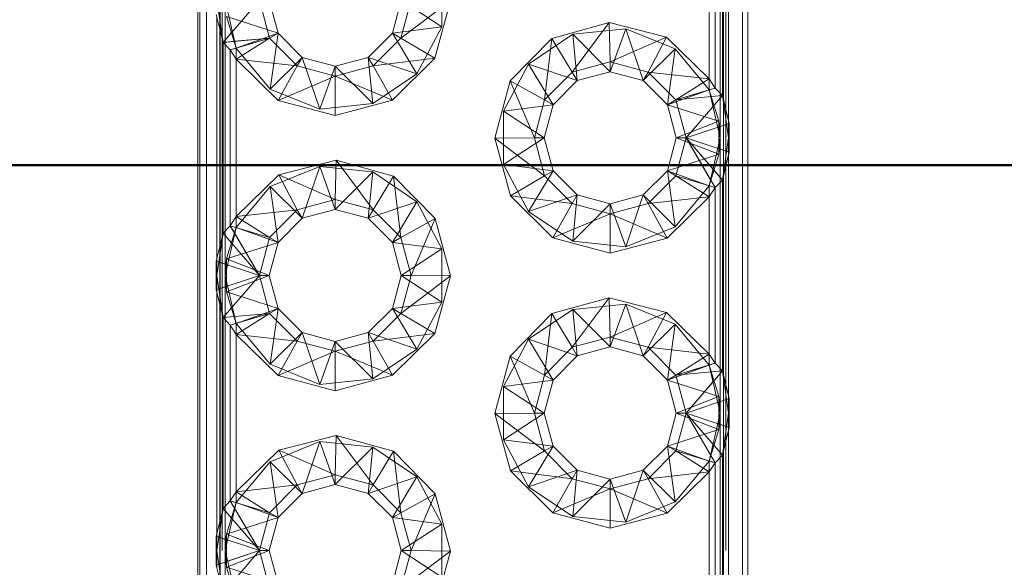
# Paper-space layout 'Layout1' of a CAD drawing. Extents: x -2 to 1033, y -36 to 596.
# Tile 18 of 89: x 85.267 to 87.057, y 299.461 to 300.456. Entities that reach past the tile are written whole.
import ezdxf

# ---------------------------------------------------------------- set-up
doc = ezdxf.new("R2010")
doc.units = 0
doc.linetypes.add('ACAD_ISO02W100', pattern=[15, 12, -3])
doc.layers.add('SS_1.ET-HALA_TaO-JD-LAVKA-ZEBRIK', color=9, linetype='CONTINUOUS', lineweight=13)
doc.layers.add('SS_2.ET-HALA_TaO-VESTAVBA_A1÷B2-P.NOSNIK', color=172, linetype='CONTINUOUS', lineweight=50)

psp = doc.layouts.get("Layout1")

# ---------------------------------------------------------------- linework, layer by layer
at = {"layer": 'SS_1.ET-HALA_TaO-JD-LAVKA-ZEBRIK', "color": 5, "linetype": 'Continuous', "ltscale": 0.25}
for p, q in [((85.5907, 302.4914), (85.5907, 294.4914)), ((85.5948, 302.4914), (85.5948, 294.4914)), ((85.6069, 302.4914), (85.6069, 294.4914)), ((86.5813, 294.4914), (86.5813, 302.4914)), ((86.5907, 294.4914), (86.5907, 302.4914)), ((86.5559, 300.7109), (86.5559, 300.2719)), ((86.5446, 300.3181), (86.5446, 300.6647)), ((86.5315, 300.6511), (86.5315, 300.3317)), ((86.5207, 300.3485), (86.5207, 300.6343)), ((85.7028, 300.4914), (85.6367, 300.4147)), ((85.7028, 300.4914), (85.7212, 300.4225)), ((85.7367, 300.4314), (85.7207, 300.4914)), ((85.9607, 300.4914), (85.9446, 300.4314)), ((85.9785, 300.4914), (85.9601, 300.4225)), ((85.9601, 300.4225), (86.0501, 300.4904)), ((86.0501, 300.4904), (86.0217, 300.3861)), ((85.6243, 300.4653), (85.6367, 300.4147)), ((85.6254, 300.0219), (85.6254, 300.4609)), ((86.2345, 300.4219), (86.3386, 300.4508)), ((86.3386, 300.4508), (86.2717, 300.3608)), ((86.3386, 300.4508), (86.3407, 300.3793)), ((86.3386, 300.4508), (86.4433, 300.424)), ((85.7367, 300.4314), (85.7212, 300.4225)), ((85.7807, 300.3875), (85.7367, 300.4314)), ((85.9446, 300.4314), (85.9007, 300.3875)), ((85.9446, 300.4314), (85.9601, 300.4225)), ((85.7212, 300.4225), (85.6367, 300.4147)), ((85.6367, 300.4147), (85.6498, 300.4011)), ((85.6367, 300.4147), (85.6367, 300.0681)), ((85.7212, 300.4225), (85.6498, 300.4011)), ((85.7212, 300.4225), (85.6607, 300.3843)), ((85.7717, 300.372), (85.7212, 300.4225)), ((85.9601, 300.4225), (85.9096, 300.372)), ((85.9601, 300.4225), (86.0217, 300.3861)), ((86.1586, 300.3449), (86.2345, 300.4219)), ((86.2345, 300.4219), (86.2212, 300.3104)), ((86.2345, 300.4219), (86.2717, 300.3608)), ((86.4433, 300.424), (86.3407, 300.3793)), ((86.4096, 300.3608), (86.4433, 300.424)), ((86.4433, 300.424), (86.5207, 300.3485)), ((85.6607, 300.3843), (85.6498, 300.4011)), ((85.6498, 300.0817), (85.6498, 300.4011)), ((85.7371, 300.3093), (85.6607, 300.3843)), ((85.7717, 300.372), (85.6607, 300.3843)), ((85.6607, 300.3843), (85.6607, 300.0985)), ((85.7807, 300.3875), (85.7717, 300.372)), ((85.8407, 300.3714), (85.7807, 300.3875)), ((85.9007, 300.3875), (85.8407, 300.3714)), ((85.9007, 300.3875), (85.9096, 300.372)), ((85.9096, 300.372), (86.0217, 300.3861)), ((86.0217, 300.3861), (85.9451, 300.3099)), ((86.2717, 300.3608), (86.3407, 300.3793)), ((86.3407, 300.3793), (86.4096, 300.3608)), ((86.3407, 300.3793), (86.3407, 300.3614)), ((85.7371, 300.3093), (85.7717, 300.372)), ((85.8407, 300.3535), (85.7717, 300.372)), ((85.9096, 300.372), (85.8407, 300.3535)), ((85.8407, 300.3714), (85.8407, 300.3535)), ((85.9096, 300.372), (85.9451, 300.3099)), ((86.2212, 300.3104), (86.2717, 300.3608)), ((86.2717, 300.3608), (86.2807, 300.3453)), ((86.2807, 300.3453), (86.3407, 300.3614)), ((86.3407, 300.3614), (86.4007, 300.3453)), ((86.4096, 300.3608), (86.4007, 300.3453)), ((86.4601, 300.3104), (86.4096, 300.3608)), ((86.4096, 300.3608), (86.5207, 300.3485)), ((85.8407, 300.3535), (85.7371, 300.3093)), ((85.9451, 300.3099), (85.8407, 300.3535)), ((85.8407, 300.3535), (85.8407, 300.282)), ((86.1312, 300.2404), (86.1586, 300.3449)), ((86.1586, 300.3449), (86.2028, 300.2414)), ((86.1586, 300.3449), (86.2212, 300.3104)), ((86.2367, 300.3014), (86.2807, 300.3453)), ((86.4007, 300.3453), (86.4446, 300.3014)), ((86.4601, 300.3104), (86.5207, 300.3485)), ((86.5207, 300.3485), (86.5315, 300.3317)), ((86.4601, 300.3104), (86.5315, 300.3317)), ((86.5446, 300.3181), (86.5315, 300.3317)), ((85.8407, 300.282), (85.7371, 300.3093)), ((85.9451, 300.3099), (85.8407, 300.282)), ((86.2028, 300.2414), (86.2212, 300.3104)), ((86.2207, 300.2414), (86.2367, 300.3014)), ((86.2212, 300.3104), (86.2367, 300.3014)), ((86.4446, 300.3014), (86.4601, 300.3104)), ((86.4446, 300.3014), (86.4607, 300.2414)), ((86.4601, 300.3104), (86.5446, 300.3181)), ((86.4785, 300.2414), (86.4601, 300.3104)), ((86.4785, 300.2414), (86.5446, 300.3181)), ((86.557, 300.2675), (86.5446, 300.3181)), ((86.4785, 300.2414), (86.557, 300.2675)), ((86.557, 300.2153), (86.557, 300.2675)), ((86.2028, 300.2414), (86.1312, 300.2404)), ((86.1596, 300.1361), (86.1312, 300.2404)), ((86.1312, 300.2404), (86.2212, 300.1725)), ((86.2212, 300.1725), (86.2028, 300.2414)), ((86.2207, 300.2414), (86.2028, 300.2414)), ((86.2367, 300.1814), (86.2207, 300.2414)), ((86.4607, 300.2414), (86.4446, 300.1814)), ((86.4601, 300.1725), (86.4785, 300.2414)), ((86.4785, 300.2414), (86.4607, 300.2414)), ((86.5315, 300.1511), (86.4785, 300.2414)), ((86.5446, 300.1647), (86.4785, 300.2414)), ((86.4785, 300.2414), (86.557, 300.2153)), ((86.5446, 300.1647), (86.557, 300.2153)), ((85.738, 300.174), (85.8427, 300.2008)), ((85.8427, 300.2008), (85.8407, 300.1293)), ((85.8427, 300.2008), (85.9096, 300.1108)), ((85.8427, 300.2008), (85.9469, 300.1719)), ((86.5559, 300.2109), (86.5559, 299.7719)), ((86.2212, 300.1725), (86.2367, 300.1814)), ((86.2807, 300.1375), (86.2367, 300.1814)), ((86.4446, 300.1814), (86.4007, 300.1375)), ((86.4446, 300.1814), (86.4601, 300.1725)), ((85.6607, 300.0985), (85.738, 300.174)), ((85.738, 300.174), (85.7717, 300.1108)), ((85.738, 300.174), (85.8407, 300.1293)), ((85.9469, 300.1719), (85.9096, 300.1108)), ((85.9469, 300.1719), (85.9601, 300.0604)), ((85.9469, 300.1719), (86.0227, 300.0949)), ((86.2212, 300.1725), (86.1596, 300.1361)), ((86.2717, 300.122), (86.2212, 300.1725)), ((86.4096, 300.122), (86.4601, 300.1725)), ((86.5207, 300.1343), (86.4601, 300.1725)), ((86.5315, 300.1511), (86.4601, 300.1725)), ((86.5446, 300.1647), (86.5315, 300.1511)), ((86.5446, 299.8181), (86.5446, 300.1647)), ((86.5315, 300.1511), (86.5207, 300.1343)), ((86.5315, 300.1511), (86.5315, 299.8317)), ((85.7717, 300.1108), (85.8407, 300.1293)), ((85.8407, 300.1293), (85.9096, 300.1108)), ((85.8407, 300.1293), (85.8407, 300.1114)), ((86.2362, 300.0599), (86.1596, 300.1361)), ((86.2717, 300.122), (86.1596, 300.1361)), ((86.2717, 300.122), (86.2362, 300.0599)), ((86.2807, 300.1375), (86.2717, 300.122)), ((86.3407, 300.1035), (86.2717, 300.122)), ((86.3407, 300.1214), (86.2807, 300.1375)), ((86.4007, 300.1375), (86.3407, 300.1214)), ((86.4096, 300.122), (86.3407, 300.1035)), ((86.4007, 300.1375), (86.4096, 300.122)), ((86.5207, 300.1343), (86.4096, 300.122)), ((86.4442, 300.0593), (86.4096, 300.122)), ((86.5207, 300.1343), (86.4442, 300.0593)), ((86.5207, 299.8485), (86.5207, 300.1343)), ((85.6607, 300.0985), (85.7717, 300.1108)), ((85.7212, 300.0604), (85.7717, 300.1108)), ((85.7717, 300.1108), (85.7807, 300.0953)), ((85.7807, 300.0953), (85.8407, 300.1114)), ((85.8407, 300.1114), (85.9007, 300.0953)), ((85.9096, 300.1108), (85.9007, 300.0953)), ((85.9096, 300.1108), (85.9601, 300.0604)), ((86.3407, 300.1214), (86.3407, 300.1035)), ((85.6607, 300.0985), (85.6498, 300.0817)), ((85.6607, 300.0985), (85.7212, 300.0604)), ((85.7367, 300.0514), (85.7807, 300.0953)), ((85.9007, 300.0953), (85.9446, 300.0514)), ((86.0227, 300.0949), (85.9601, 300.0604)), ((85.9785, 299.9914), (86.0227, 300.0949)), ((86.0227, 300.0949), (86.0501, 299.9904)), ((86.3407, 300.1035), (86.2362, 300.0599)), ((86.4442, 300.0593), (86.3407, 300.1035)), ((86.3407, 300.1035), (86.3407, 300.032)), ((85.6367, 300.0681), (85.6243, 300.0175)), ((85.6498, 300.0817), (85.6367, 300.0681)), ((85.6367, 300.0681), (85.7028, 299.9914)), ((85.6498, 300.0817), (85.7028, 299.9914)), ((85.6498, 300.0817), (85.7212, 300.0604)), ((85.7028, 299.9914), (85.7212, 300.0604)), ((85.7207, 299.9914), (85.7367, 300.0514)), ((85.7212, 300.0604), (85.7367, 300.0514)), ((85.9446, 300.0514), (85.9601, 300.0604)), ((85.9446, 300.0514), (85.9607, 299.9914)), ((85.9601, 300.0604), (85.9785, 299.9914)), ((86.3407, 300.032), (86.2362, 300.0599)), ((86.4442, 300.0593), (86.3407, 300.032)), ((85.7028, 299.9914), (85.6243, 300.0175)), ((85.6243, 300.0175), (85.6243, 299.9653)), ((85.6243, 299.9653), (85.7028, 299.9914)), ((85.7028, 299.9914), (85.6367, 299.9147)), ((85.7028, 299.9914), (85.7212, 299.9225)), ((85.7207, 299.9914), (85.7028, 299.9914)), ((85.7367, 299.9314), (85.7207, 299.9914)), ((85.9607, 299.9914), (85.9446, 299.9314)), ((85.9785, 299.9914), (85.9601, 299.9225)), ((85.9601, 299.9225), (86.0501, 299.9904)), ((85.9785, 299.9914), (85.9607, 299.9914)), ((85.9785, 299.9914), (86.0501, 299.9904)), ((86.0501, 299.9904), (86.0217, 299.8861)), ((85.6243, 299.9653), (85.6367, 299.9147)), ((85.6254, 299.5219), (85.6254, 299.9609)), ((86.2345, 299.9219), (86.3386, 299.9508)), ((86.3386, 299.9508), (86.2717, 299.8608)), ((86.3386, 299.9508), (86.3407, 299.8793)), ((86.3386, 299.9508), (86.4433, 299.924)), ((85.7212, 299.9225), (85.7367, 299.9314)), ((85.7807, 299.8875), (85.7367, 299.9314)), ((85.9446, 299.9314), (85.9007, 299.8875)), ((85.9446, 299.9314), (85.9601, 299.9225)), ((85.7212, 299.9225), (85.6367, 299.9147)), ((85.6367, 299.9147), (85.6498, 299.9011)), ((85.6367, 299.9147), (85.6367, 299.5681)), ((85.7212, 299.9225), (85.6498, 299.9011)), ((85.7212, 299.9225), (85.6607, 299.8843)), ((85.7717, 299.872), (85.7212, 299.9225)), ((85.9601, 299.9225), (85.9096, 299.872)), ((85.9601, 299.9225), (86.0217, 299.8861)), ((86.1586, 299.8449), (86.2345, 299.9219)), ((86.2345, 299.9219), (86.2212, 299.8104)), ((86.2345, 299.9219), (86.2717, 299.8608)), ((86.4433, 299.924), (86.3407, 299.8793)), ((86.4096, 299.8608), (86.4433, 299.924)), ((86.4433, 299.924), (86.5207, 299.8485)), ((85.6607, 299.8843), (85.6498, 299.9011)), ((85.6498, 299.5817), (85.6498, 299.9011)), ((85.7371, 299.8093), (85.6607, 299.8843)), ((85.7717, 299.872), (85.6607, 299.8843)), ((85.6607, 299.8843), (85.6607, 299.5985)), ((85.7371, 299.8093), (85.7717, 299.872)), ((85.7807, 299.8875), (85.7717, 299.872)), ((85.8407, 299.8535), (85.7717, 299.872)), ((85.8407, 299.8714), (85.7807, 299.8875)), ((85.9007, 299.8875), (85.8407, 299.8714)), ((85.9096, 299.872), (85.8407, 299.8535)), ((85.8407, 299.8714), (85.8407, 299.8535)), ((85.9007, 299.8875), (85.9096, 299.872)), ((85.9096, 299.872), (86.0217, 299.8861)), ((85.9096, 299.872), (85.9451, 299.8099)), ((86.0217, 299.8861), (85.9451, 299.8099)), ((86.2717, 299.8608), (86.3407, 299.8793)), ((86.3407, 299.8793), (86.4096, 299.8608)), ((86.3407, 299.8793), (86.3407, 299.8614)), ((85.8407, 299.8535), (85.7371, 299.8093)), ((85.9451, 299.8099), (85.8407, 299.8535)), ((85.8407, 299.8535), (85.8407, 299.782)), ((86.2212, 299.8104), (86.2717, 299.8608)), ((86.2717, 299.8608), (86.2807, 299.8453)), ((86.2807, 299.8453), (86.3407, 299.8614)), ((86.3407, 299.8614), (86.4007, 299.8453)), ((86.4096, 299.8608), (86.4007, 299.8453)), ((86.4601, 299.8104), (86.4096, 299.8608)), ((86.4096, 299.8608), (86.5207, 299.8485)), ((86.1312, 299.7404), (86.1586, 299.8449)), ((86.1586, 299.8449), (86.2028, 299.7414)), ((86.1586, 299.8449), (86.2212, 299.8104)), ((86.2367, 299.8014), (86.2807, 299.8453)), ((86.4007, 299.8453), (86.4446, 299.8014)), ((86.4601, 299.8104), (86.5207, 299.8485)), ((86.5207, 299.8485), (86.5315, 299.8317)), ((86.4601, 299.8104), (86.5315, 299.8317)), ((86.4601, 299.8104), (86.5446, 299.8181)), ((86.4785, 299.7414), (86.5446, 299.8181)), ((86.5446, 299.8181), (86.5315, 299.8317)), ((86.557, 299.7675), (86.5446, 299.8181)), ((85.8407, 299.782), (85.7371, 299.8093)), ((85.9451, 299.8099), (85.8407, 299.782)), ((86.2028, 299.7414), (86.2212, 299.8104)), ((86.2207, 299.7414), (86.2367, 299.8014)), ((86.2367, 299.8014), (86.2212, 299.8104)), ((86.4601, 299.8104), (86.4446, 299.8014)), ((86.4446, 299.8014), (86.4607, 299.7414)), ((86.4785, 299.7414), (86.4601, 299.8104)), ((86.4785, 299.7414), (86.557, 299.7675)), ((86.557, 299.7153), (86.557, 299.7675)), ((86.2028, 299.7414), (86.1312, 299.7404)), ((86.1596, 299.6361), (86.1312, 299.7404)), ((86.1312, 299.7404), (86.2212, 299.6725)), ((86.2212, 299.6725), (86.2028, 299.7414)), ((86.2207, 299.7414), (86.2028, 299.7414)), ((86.2367, 299.6814), (86.2207, 299.7414)), ((86.4607, 299.7414), (86.4446, 299.6814)), ((86.4601, 299.6725), (86.4785, 299.7414)), ((86.4785, 299.7414), (86.4607, 299.7414)), ((86.5315, 299.6511), (86.4785, 299.7414)), ((86.5446, 299.6647), (86.4785, 299.7414)), ((86.4785, 299.7414), (86.557, 299.7153)), ((86.5446, 299.6647), (86.557, 299.7153)), ((86.5559, 299.7109), (86.5559, 299.2719)), ((85.738, 299.674), (85.8427, 299.7008)), ((85.8427, 299.7008), (85.8407, 299.6293)), ((85.8427, 299.7008), (85.9096, 299.6108)), ((85.8427, 299.7008), (85.9469, 299.6719)), ((86.2367, 299.6814), (86.2212, 299.6725)), ((86.2807, 299.6375), (86.2367, 299.6814)), ((86.4446, 299.6814), (86.4007, 299.6375)), ((86.4601, 299.6725), (86.4446, 299.6814)), ((85.6607, 299.5985), (85.738, 299.674)), ((85.738, 299.674), (85.7717, 299.6108)), ((85.738, 299.674), (85.8407, 299.6293)), ((85.9469, 299.6719), (85.9096, 299.6108)), ((85.9469, 299.6719), (85.9601, 299.5604)), ((85.9469, 299.6719), (86.0227, 299.5949)), ((86.2212, 299.6725), (86.1596, 299.6361)), ((86.2717, 299.622), (86.2212, 299.6725)), ((86.4096, 299.622), (86.4601, 299.6725)), ((86.5207, 299.6343), (86.4601, 299.6725)), ((86.5315, 299.6511), (86.4601, 299.6725)), ((86.5315, 299.6511), (86.5446, 299.6647)), ((86.5446, 299.3181), (86.5446, 299.6647)), ((86.5207, 299.6343), (86.5315, 299.6511)), ((86.5315, 299.6511), (86.5315, 299.3317)), ((85.7717, 299.6108), (85.8407, 299.6293)), ((85.8407, 299.6293), (85.9096, 299.6108)), ((85.8407, 299.6293), (85.8407, 299.6114)), ((86.2362, 299.5599), (86.1596, 299.6361)), ((86.2717, 299.622), (86.1596, 299.6361)), ((86.2717, 299.622), (86.2362, 299.5599)), ((86.2807, 299.6375), (86.2717, 299.622)), ((86.3407, 299.6035), (86.2717, 299.622)), ((86.3407, 299.6214), (86.2807, 299.6375)), ((86.4007, 299.6375), (86.3407, 299.6214)), ((86.4096, 299.622), (86.3407, 299.6035)), ((86.3407, 299.6214), (86.3407, 299.6035)), ((86.4007, 299.6375), (86.4096, 299.622)), ((86.5207, 299.6343), (86.4096, 299.622)), ((86.4442, 299.5593), (86.4096, 299.622)), ((86.5207, 299.6343), (86.4442, 299.5593)), ((86.5207, 299.3485), (86.5207, 299.6343)), ((85.6607, 299.5985), (85.7717, 299.6108)), ((85.7212, 299.5604), (85.7717, 299.6108)), ((85.7717, 299.6108), (85.7807, 299.5953)), ((85.7807, 299.5953), (85.8407, 299.6114)), ((85.8407, 299.6114), (85.9007, 299.5953)), ((85.9096, 299.6108), (85.9007, 299.5953)), ((85.9096, 299.6108), (85.9601, 299.5604)), ((86.3407, 299.6035), (86.2362, 299.5599)), ((86.4442, 299.5593), (86.3407, 299.6035)), ((86.3407, 299.6035), (86.3407, 299.532)), ((85.6607, 299.5985), (85.6498, 299.5817)), ((85.6607, 299.5985), (85.7212, 299.5604)), ((85.7367, 299.5514), (85.7807, 299.5953)), ((85.9007, 299.5953), (85.9446, 299.5514)), ((86.0227, 299.5949), (85.9601, 299.5604)), ((85.9785, 299.4914), (86.0227, 299.5949)), ((86.0227, 299.5949), (86.0501, 299.4904)), ((85.6367, 299.5681), (85.6243, 299.5175)), ((85.6498, 299.5817), (85.6367, 299.5681)), ((85.6367, 299.5681), (85.7028, 299.4914)), ((85.6498, 299.5817), (85.7028, 299.4914)), ((85.6498, 299.5817), (85.7212, 299.5604)), ((85.7028, 299.4914), (85.7212, 299.5604)), ((85.7207, 299.4914), (85.7367, 299.5514)), ((85.7212, 299.5604), (85.7367, 299.5514)), ((85.9446, 299.5514), (85.9601, 299.5604)), ((85.9446, 299.5514), (85.9607, 299.4914)), ((85.9601, 299.5604), (85.9785, 299.4914)), ((86.3407, 299.532), (86.2362, 299.5599)), ((86.4442, 299.5593), (86.3407, 299.532)), ((85.7028, 299.4914), (85.6243, 299.5175)), ((85.6243, 299.5175), (85.6243, 299.4653)), ((85.6243, 299.4653), (85.7028, 299.4914)), ((85.7028, 299.4914), (85.6367, 299.4147)), ((85.7028, 299.4914), (85.7212, 299.4225)), ((85.7028, 299.4914), (85.7207, 299.4914)), ((85.7367, 299.4314), (85.7207, 299.4914)), ((85.9607, 299.4914), (85.9446, 299.4314)), ((85.9785, 299.4914), (85.9601, 299.4225)), ((85.9601, 299.4225), (86.0501, 299.4904)), ((85.9607, 299.4914), (85.9785, 299.4914)), ((85.9785, 299.4914), (86.0501, 299.4904)), ((86.0501, 299.4904), (86.0217, 299.3861)), ((85.6243, 299.4653), (85.6367, 299.4147))]:
    psp.add_line(p, q, dxfattribs=at)
at = {"layer": 'SS_1.ET-HALA_TaO-JD-LAVKA-ZEBRIK', "color": 9, "linetype": 'ACAD_ISO02W100', "ltscale": 0.25}
for p, q in [((85.6307, 294.4914), (85.6307, 302.4914)), ((85.6318, 294.4914), (85.6318, 302.4914)), ((85.6352, 302.4914), (85.6352, 294.4914)), ((85.6407, 294.4914), (85.6407, 302.4914)), ((86.5466, 294.4914), (86.5466, 302.4914)), ((86.5507, 302.4914), (86.5507, 294.4914)), ((86.5407, 302.2414), (86.5407, 294.7414)), ((86.0347, 300.5398), (86.0347, 300.443)), ((85.6367, 300.4147), (85.6254, 300.4914)), ((85.6607, 300.4042), (85.6407, 300.4914)), ((85.9607, 300.4914), (86.0347, 300.443)), ((85.6429, 300.4615), (85.6607, 300.4042)), ((85.6429, 300.4615), (85.7367, 300.4314)), ((85.6519, 300.4324), (85.6367, 300.4147)), ((85.6537, 300.4345), (85.6519, 300.4324)), ((85.6607, 300.4042), (85.7367, 300.4314)), ((85.7367, 300.4314), (85.7227, 300.3299)), ((85.9446, 300.4314), (86.0347, 300.443)), ((85.9446, 300.4314), (85.9892, 300.3575)), ((86.0347, 300.443), (85.9892, 300.3575)), ((86.1921, 300.3753), (86.2725, 300.4294)), ((86.2725, 300.4294), (86.3688, 300.4394)), ((86.2725, 300.4294), (86.2807, 300.3453)), ((86.2725, 300.4294), (86.3407, 300.3614)), ((86.3688, 300.4394), (86.3407, 300.3614)), ((86.3688, 300.4394), (86.4007, 300.3453)), ((86.4586, 300.4029), (86.3688, 300.4394)), ((85.6568, 300.4166), (85.6367, 300.4147)), ((85.6578, 300.4166), (85.6568, 300.4166)), ((85.7212, 300.4225), (85.6578, 300.4166)), ((85.7212, 300.4225), (85.6606, 300.4044)), ((85.6606, 300.4044), (85.6498, 300.4011)), ((85.7227, 300.3299), (85.6607, 300.4042)), ((85.6607, 300.4042), (85.6607, 300.3843)), ((86.4007, 300.3453), (86.4586, 300.4029)), ((86.4446, 300.3014), (86.4586, 300.4029)), ((86.4586, 300.4029), (86.5207, 300.3286)), ((85.7807, 300.3875), (85.7227, 300.3299)), ((85.7807, 300.3875), (85.8125, 300.2934)), ((85.9007, 300.3875), (85.9088, 300.3034)), ((85.9007, 300.3875), (85.9892, 300.3575)), ((86.1466, 300.2898), (86.1921, 300.3753)), ((86.1921, 300.3753), (86.2367, 300.3014)), ((86.1921, 300.3753), (86.2807, 300.3453)), ((85.8407, 300.3714), (85.8125, 300.2934)), ((85.8407, 300.3714), (85.9088, 300.3034)), ((85.9892, 300.3575), (85.9088, 300.3034)), ((86.5207, 300.3286), (86.5207, 300.3485)), ((85.8125, 300.2934), (85.7227, 300.3299)), ((86.4446, 300.3014), (86.5207, 300.3286)), ((86.4601, 300.3104), (86.5207, 300.3284)), ((86.5207, 300.3285), (86.5315, 300.3317)), ((86.5207, 300.3286), (86.5407, 300.2414)), ((86.5384, 300.2714), (86.5207, 300.3286)), ((85.9088, 300.3034), (85.8125, 300.2934)), ((86.1466, 300.2898), (86.2367, 300.3014)), ((86.4446, 300.3014), (86.5384, 300.2714)), ((86.5235, 300.3162), (86.5245, 300.3163)), ((86.5245, 300.3163), (86.5446, 300.3181)), ((86.5446, 300.3181), (86.5559, 300.2414)), ((86.1466, 300.2898), (86.2207, 300.2414)), ((86.1466, 300.193), (86.1466, 300.2898)), ((86.5276, 300.2984), (86.5294, 300.3004)), ((86.4607, 300.2414), (86.5384, 300.2714)), ((86.5407, 300.2414), (86.5384, 300.2714)), ((86.5384, 300.2115), (86.5384, 300.2714)), ((86.5391, 300.2615), (86.5523, 300.2659)), ((86.5523, 300.2659), (86.557, 300.2675)), ((86.5559, 300.2719), (86.5559, 300.2109)), ((86.5559, 300.2414), (86.557, 300.2675)), ((86.5363, 300.2606), (86.5391, 300.2615)), ((86.2207, 300.2414), (86.1466, 300.193)), ((86.4607, 300.2414), (86.5384, 300.2115)), ((86.5232, 300.1653), (86.4785, 300.2414)), ((86.5276, 300.1845), (86.4785, 300.2414)), ((86.5407, 300.2414), (86.5207, 300.1542)), ((86.5384, 300.2115), (86.5407, 300.2414)), ((86.5559, 300.2414), (86.5446, 300.1647)), ((86.5559, 300.2414), (86.557, 300.2153)), ((86.4446, 300.1814), (86.5384, 300.2115)), ((86.5207, 300.1542), (86.5384, 300.2115)), ((86.5363, 300.2222), (86.5391, 300.2213)), ((86.5523, 300.2169), (86.557, 300.2153)), ((85.7227, 300.1529), (85.8125, 300.1894)), ((85.8125, 300.1894), (85.7807, 300.0953)), ((85.8125, 300.1894), (85.8407, 300.1114)), ((85.8125, 300.1894), (85.9088, 300.1794)), ((85.9088, 300.1794), (85.8407, 300.1114)), ((85.9088, 300.1794), (85.9007, 300.0953)), ((85.9088, 300.1794), (85.9892, 300.1253)), ((86.1921, 300.1075), (86.1466, 300.193)), ((86.2367, 300.1814), (86.1466, 300.193)), ((86.2367, 300.1814), (86.1921, 300.1075)), ((86.4586, 300.0799), (86.4446, 300.1814)), ((86.5207, 300.1542), (86.4446, 300.1814)), ((86.5294, 300.1824), (86.5276, 300.1845)), ((86.5446, 300.1647), (86.5294, 300.1824)), ((86.5238, 300.1643), (86.5232, 300.1653)), ((86.5315, 300.1511), (86.5238, 300.1643)), ((85.6607, 300.0786), (85.7227, 300.1529)), ((85.7227, 300.1529), (85.7367, 300.0514)), ((85.7227, 300.1529), (85.7807, 300.0953)), ((86.5207, 300.1542), (86.4586, 300.0799)), ((86.5207, 300.1343), (86.5207, 300.1542)), ((85.9892, 300.1253), (85.9007, 300.0953)), ((85.9892, 300.1253), (85.9446, 300.0514)), ((85.9892, 300.1253), (86.0347, 300.0398)), ((86.2807, 300.1375), (86.1921, 300.1075)), ((86.2807, 300.1375), (86.2725, 300.0534)), ((86.4007, 300.1375), (86.3688, 300.0434)), ((86.4586, 300.0799), (86.4007, 300.1375)), ((86.2725, 300.0534), (86.1921, 300.1075)), ((86.2725, 300.0534), (86.3407, 300.1214)), ((86.3407, 300.1214), (86.3688, 300.0434)), ((85.6607, 300.0985), (85.6607, 300.0786)), ((85.6254, 299.9914), (85.6367, 300.0681)), ((85.6367, 300.0681), (85.6519, 300.0504)), ((85.6407, 299.9914), (85.6607, 300.0786)), ((85.6607, 300.0786), (85.6429, 300.0214)), ((85.6498, 300.0817), (85.6575, 300.0685)), ((85.6575, 300.0685), (85.6581, 300.0675)), ((85.6607, 300.0786), (85.7367, 300.0514)), ((86.4586, 300.0799), (86.3688, 300.0434)), ((85.7367, 300.0514), (85.6429, 300.0214)), ((85.6519, 300.0504), (85.6537, 300.0484)), ((85.6581, 300.0675), (85.7028, 299.9914)), ((86.0347, 300.0398), (85.9446, 300.0514)), ((86.3688, 300.0434), (86.2725, 300.0534)), ((85.9607, 299.9914), (86.0347, 300.0398)), ((86.0347, 300.0398), (86.0347, 299.943)), ((85.6254, 299.9914), (85.6243, 300.0175)), ((85.629, 300.0159), (85.6243, 300.0175)), ((85.6254, 299.9609), (85.6254, 300.0219)), ((85.6451, 300.0106), (85.629, 300.0159)), ((85.6429, 300.0214), (85.6407, 299.9914)), ((85.6429, 300.0214), (85.7207, 299.9914)), ((85.6429, 300.0214), (85.6429, 299.9615)), ((85.6243, 299.9653), (85.6254, 299.9914)), ((85.6367, 299.9147), (85.6254, 299.9914)), ((85.6407, 299.9914), (85.6429, 299.9615)), ((85.6607, 299.9042), (85.6407, 299.9914)), ((85.7207, 299.9914), (85.6429, 299.9615)), ((85.9607, 299.9914), (86.0347, 299.943)), ((85.6243, 299.9653), (85.629, 299.9669)), ((85.629, 299.9669), (85.6451, 299.9722)), ((85.6429, 299.9615), (85.6607, 299.9042)), ((85.6429, 299.9615), (85.7367, 299.9314)), ((85.9446, 299.9314), (86.0347, 299.943)), ((86.0347, 299.943), (85.9892, 299.8575)), ((85.6519, 299.9324), (85.6367, 299.9147)), ((85.6537, 299.9345), (85.6519, 299.9324)), ((85.6607, 299.9042), (85.7367, 299.9314)), ((85.7367, 299.9314), (85.7227, 299.8299)), ((85.9446, 299.9314), (85.9892, 299.8575)), ((86.1921, 299.8753), (86.2725, 299.9294)), ((86.2725, 299.9294), (86.3688, 299.9394)), ((86.2725, 299.9294), (86.2807, 299.8453)), ((86.2725, 299.9294), (86.3407, 299.8614)), ((86.3688, 299.9394), (86.3407, 299.8614)), ((86.3688, 299.9394), (86.4007, 299.8453)), ((86.3688, 299.9394), (86.4586, 299.9029)), ((85.6568, 299.9166), (85.6367, 299.9147)), ((85.6578, 299.9166), (85.6568, 299.9166)), ((85.7212, 299.9225), (85.6606, 299.9044)), ((85.6606, 299.9044), (85.6498, 299.9011)), ((85.7227, 299.8299), (85.6607, 299.9042)), ((85.6607, 299.9042), (85.6607, 299.8843)), ((86.4007, 299.8453), (86.4586, 299.9029)), ((86.4446, 299.8014), (86.4586, 299.9029)), ((86.4586, 299.9029), (86.5207, 299.8286)), ((85.7807, 299.8875), (85.7227, 299.8299)), ((85.7807, 299.8875), (85.8125, 299.7934)), ((85.8407, 299.8714), (85.8125, 299.7934)), ((85.8407, 299.8714), (85.9088, 299.8034)), ((85.9007, 299.8875), (85.9088, 299.8034)), ((85.9007, 299.8875), (85.9892, 299.8575)), ((86.1466, 299.7898), (86.1921, 299.8753)), ((86.1921, 299.8753), (86.2367, 299.8014)), ((86.1921, 299.8753), (86.2807, 299.8453)), ((85.9892, 299.8575), (85.9088, 299.8034)), ((86.5207, 299.8286), (86.5207, 299.8485)), ((85.8125, 299.7934), (85.7227, 299.8299)), ((86.4446, 299.8014), (86.5207, 299.8286)), ((86.4601, 299.8104), (86.5207, 299.8284)), ((86.5207, 299.8285), (86.5315, 299.8317)), ((86.5207, 299.8286), (86.5407, 299.7414)), ((86.5384, 299.7714), (86.5207, 299.8286)), ((86.5245, 299.8163), (86.5446, 299.8181)), ((86.5294, 299.8004), (86.5446, 299.8181)), ((86.5446, 299.8181), (86.5559, 299.7414)), ((85.9088, 299.8034), (85.8125, 299.7934)), ((86.1466, 299.7898), (86.2367, 299.8014)), ((86.4446, 299.8014), (86.5384, 299.7714)), ((86.5235, 299.8162), (86.5245, 299.8163)), ((86.5276, 299.7984), (86.5294, 299.8004)), ((86.1466, 299.7898), (86.2207, 299.7414)), ((86.1466, 299.693), (86.1466, 299.7898)), ((86.4785, 299.7414), (86.5276, 299.7984)), ((86.4607, 299.7414), (86.5384, 299.7714)), ((86.5407, 299.7414), (86.5384, 299.7714)), ((86.5384, 299.7115), (86.5384, 299.7714)), ((86.5523, 299.7659), (86.557, 299.7675)), ((86.5559, 299.7719), (86.5559, 299.7109)), ((86.5559, 299.7414), (86.557, 299.7675)), ((86.5363, 299.7606), (86.5391, 299.7615)), ((86.2207, 299.7414), (86.1466, 299.693)), ((86.4607, 299.7414), (86.5384, 299.7115)), ((86.5232, 299.6653), (86.4785, 299.7414)), ((86.5276, 299.6845), (86.4785, 299.7414)), ((86.5407, 299.7414), (86.5207, 299.6542)), ((86.5384, 299.7115), (86.5407, 299.7414)), ((86.5559, 299.7414), (86.5446, 299.6647)), ((86.5559, 299.7414), (86.557, 299.7153)), ((86.4446, 299.6814), (86.5384, 299.7115)), ((86.5207, 299.6542), (86.5384, 299.7115)), ((86.5363, 299.7222), (86.5391, 299.7213)), ((86.5391, 299.7213), (86.5523, 299.7169)), ((86.5523, 299.7169), (86.557, 299.7153)), ((86.1921, 299.6075), (86.1466, 299.693)), ((86.2367, 299.6814), (86.1466, 299.693)), ((85.7227, 299.6529), (85.8125, 299.6894)), ((85.8125, 299.6894), (85.7807, 299.5953)), ((85.8125, 299.6894), (85.8407, 299.6114)), ((85.8125, 299.6894), (85.9088, 299.6794)), ((85.9088, 299.6794), (85.8407, 299.6114)), ((85.9088, 299.6794), (85.9007, 299.5953)), ((85.9088, 299.6794), (85.9892, 299.6253)), ((86.2367, 299.6814), (86.1921, 299.6075)), ((86.4586, 299.5799), (86.4446, 299.6814)), ((86.5207, 299.6542), (86.4446, 299.6814)), ((86.5294, 299.6824), (86.5276, 299.6845)), ((86.5446, 299.6647), (86.5294, 299.6824)), ((86.5238, 299.6643), (86.5232, 299.6653)), ((86.5315, 299.6511), (86.5238, 299.6643)), ((85.6607, 299.5786), (85.7227, 299.6529)), ((85.7227, 299.6529), (85.7367, 299.5514)), ((85.7227, 299.6529), (85.7807, 299.5953)), ((86.5207, 299.6542), (86.4586, 299.5799)), ((86.5315, 299.6511), (86.5207, 299.6544)), ((86.5207, 299.6343), (86.5207, 299.6542)), ((85.9892, 299.6253), (85.9007, 299.5953)), ((85.9892, 299.6253), (85.9446, 299.5514)), ((85.9892, 299.6253), (86.0347, 299.5398)), ((86.2807, 299.6375), (86.1921, 299.6075)), ((86.2807, 299.6375), (86.2725, 299.5534)), ((86.2725, 299.5534), (86.3407, 299.6214)), ((86.3407, 299.6214), (86.3688, 299.5434)), ((86.4007, 299.6375), (86.3688, 299.5434)), ((86.4586, 299.5799), (86.4007, 299.6375)), ((86.2725, 299.5534), (86.1921, 299.6075)), ((85.6607, 299.5985), (85.6607, 299.5786)), ((85.6254, 299.4914), (85.6367, 299.5681)), ((85.6367, 299.5681), (85.6519, 299.5504)), ((85.6407, 299.4914), (85.6607, 299.5786)), ((85.6607, 299.5786), (85.6429, 299.5214)), ((85.6498, 299.5817), (85.6575, 299.5685)), ((85.6498, 299.5817), (85.6606, 299.5785)), ((85.6575, 299.5685), (85.6581, 299.5675)), ((85.6581, 299.5675), (85.7028, 299.4914)), ((85.6607, 299.5786), (85.7367, 299.5514)), ((86.4586, 299.5799), (86.3688, 299.5434)), ((85.7367, 299.5514), (85.6429, 299.5214)), ((85.6519, 299.5504), (85.6537, 299.5484)), ((86.0347, 299.5398), (85.9446, 299.5514)), ((86.3688, 299.5434), (86.2725, 299.5534)), ((85.9607, 299.4914), (86.0347, 299.5398)), ((86.0347, 299.5398), (86.0347, 299.443)), ((85.6254, 299.4914), (85.6243, 299.5175)), ((85.629, 299.5159), (85.6243, 299.5175)), ((85.6254, 299.4609), (85.6254, 299.5219)), ((85.6451, 299.5106), (85.629, 299.5159)), ((85.6429, 299.5214), (85.6407, 299.4914)), ((85.6429, 299.5214), (85.7207, 299.4914)), ((85.6429, 299.5214), (85.6429, 299.4615)), ((85.6243, 299.4653), (85.6254, 299.4914)), ((85.6367, 299.4147), (85.6254, 299.4914)), ((85.6407, 299.4914), (85.6429, 299.4615)), ((85.6607, 299.4042), (85.6407, 299.4914)), ((85.7207, 299.4914), (85.6429, 299.4615)), ((85.6451, 299.4722), (85.7028, 299.4914)), ((85.9607, 299.4914), (86.0347, 299.443)), ((85.6243, 299.4653), (85.629, 299.4669)), ((85.629, 299.4669), (85.6422, 299.4713)), ((85.6422, 299.4713), (85.6451, 299.4722)), ((85.6429, 299.4615), (85.6607, 299.4042)), ((85.6429, 299.4615), (85.7367, 299.4314))]:
    psp.add_line(p, q, dxfattribs=at)
at = {"layer": 'SS_2.ET-HALA_TaO-VESTAVBA_A1÷B2-P.NOSNIK', "color": 1, "linetype": 'Continuous', "ltscale": 0.25}
for p, q in [((85.5907, 300.1914), (81.5907, 300.1914)), ((86.4473, 300.1914), (86.2341, 300.1914)), ((126.7907, 300.1914), (86.5907, 300.1914))]:
    psp.add_line(p, q, dxfattribs=at)
at = {"layer": 'SS_2.ET-HALA_TaO-VESTAVBA_A1÷B2-P.NOSNIK', "color": 3, "linetype": 'ACAD_ISO02W100', "ltscale": 0.25}
for p, q in [((86.2341, 300.1914), (85.5907, 300.1914)), ((86.5907, 300.1914), (86.4473, 300.1914))]:
    psp.add_line(p, q, dxfattribs=at)

doc.saveas('drawing.dxf')
